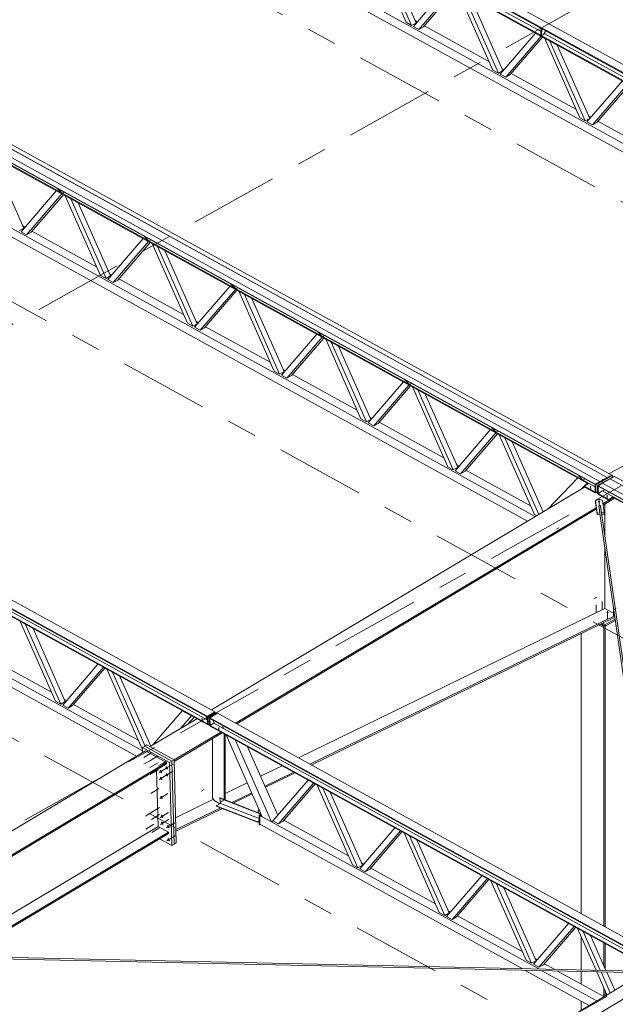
# Model space of a CAD drawing. Header units: millimetres. Extents: x -260 to 160, y -50 to 247.
# Tile 38 of 74: x -25 to -5, y 78 to 112. Entities that reach past the tile are written whole.
import ezdxf

# ---------------------------------------------------------------- set-up
doc = ezdxf.new("R2010")
doc.units = ezdxf.units.MM
for name, pattern in [('XKITLINE00', [0]), ('XKITLINE02', [4, 2, -2]), ('XKITLINE03', [6, 3, -1, 1, -1])]:
    doc.linetypes.add(name, pattern=pattern)
for name, color, linetype, lineweight in [('Element', 2, 'Continuous', 0), ('Spoina', 1, 'Continuous', 0), ('Śruba', 3, 'Continuous', 0)]:
    doc.layers.add(name, color=color, linetype=linetype, lineweight=lineweight)

msp = doc.modelspace()

# ---------------------------------------------------------------- hatches: boundary and pattern name
at = {"layer": 'Śruba'}
for points in [[(-6.021, 95.802), (-6.026, 95.802), (-6.03, 95.803), (-6.034, 95.805), (-6.037, 95.807), (-6.039, 95.81), (-6.041, 95.812), (-6.041, 95.815), (-6.041, 95.818), (-6.04, 95.821), (-6.037, 95.823), (-6.034, 95.825), (-6.031, 95.827), (-6.026, 95.829), (-6.022, 95.83), (-6.017, 95.83), (-6.012, 95.83), (-6.007, 95.829), (-6.003, 95.828), (-5.999, 95.826), (-5.996, 95.824), (-5.993, 95.822), (-5.992, 95.819), (-5.991, 95.816), (-5.992, 95.814), (-5.993, 95.811), (-5.995, 95.808), (-5.998, 95.806), (-6.002, 95.804), (-6.006, 95.803), (-6.011, 95.802), (-6.016, 95.801)], [(-5.463, 95.494), (-5.468, 95.495), (-5.472, 95.496), (-5.476, 95.498), (-5.479, 95.5), (-5.481, 95.502), (-5.483, 95.505), (-5.483, 95.508), (-5.483, 95.511), (-5.482, 95.513), (-5.479, 95.516), (-5.476, 95.518), (-5.473, 95.52), (-5.468, 95.521), (-5.464, 95.522), (-5.459, 95.523), (-5.454, 95.523), (-5.449, 95.522), (-5.445, 95.521), (-5.441, 95.519), (-5.438, 95.517), (-5.435, 95.515), (-5.434, 95.512), (-5.433, 95.509), (-5.434, 95.506), (-5.435, 95.504), (-5.437, 95.501), (-5.44, 95.499), (-5.444, 95.497), (-5.448, 95.495), (-5.453, 95.494), (-5.458, 95.494)], [(-5.736, 95.296), (-5.744, 95.297), (-5.75, 95.299), (-5.756, 95.302), (-5.761, 95.305), (-5.765, 95.309), (-5.767, 95.313), (-5.768, 95.317), (-5.768, 95.322), (-5.766, 95.326), (-5.762, 95.33), (-5.757, 95.334), (-5.751, 95.337), (-5.745, 95.339), (-5.737, 95.34), (-5.73, 95.341), (-5.722, 95.341), (-5.715, 95.34), (-5.708, 95.338), (-5.702, 95.335), (-5.697, 95.332), (-5.693, 95.328), (-5.691, 95.324), (-5.69, 95.32), (-5.69, 95.315), (-5.693, 95.311), (-5.696, 95.307), (-5.701, 95.303), (-5.707, 95.3), (-5.713, 95.298), (-5.721, 95.297), (-5.728, 95.296)], [(-5.454, 91.565), (-5.461, 91.566), (-5.468, 91.568), (-5.474, 91.571), (-5.479, 91.574), (-5.482, 91.578), (-5.484, 91.582), (-5.485, 91.586), (-5.484, 91.591), (-5.482, 91.595), (-5.479, 91.598), (-5.474, 91.602), (-5.468, 91.604), (-5.461, 91.606), (-5.454, 91.608), (-5.446, 91.608), (-5.438, 91.608), (-5.431, 91.606), (-5.424, 91.604), (-5.418, 91.602), (-5.413, 91.598), (-5.41, 91.595), (-5.407, 91.591), (-5.407, 91.586), (-5.407, 91.582), (-5.41, 91.578), (-5.413, 91.574), (-5.418, 91.571), (-5.424, 91.568), (-5.431, 91.566), (-5.438, 91.565), (-5.446, 91.564)], [(-5.211, 91.7), (-5.209, 91.695), (-5.208, 91.691), (-5.208, 91.687), (-5.209, 91.683), (-5.21, 91.68), (-5.211, 91.677), (-5.214, 91.675), (-5.216, 91.674), (-5.22, 91.674), (-5.223, 91.675), (-5.226, 91.677), (-5.23, 91.679), (-5.233, 91.682), (-5.236, 91.686), (-5.239, 91.69), (-5.241, 91.694), (-5.243, 91.699), (-5.243, 91.703), (-5.244, 91.707), (-5.243, 91.711), (-5.242, 91.715), (-5.24, 91.717), (-5.238, 91.719), (-5.235, 91.72), (-5.232, 91.72), (-5.229, 91.719), (-5.225, 91.718), (-5.222, 91.715), (-5.219, 91.712), (-5.216, 91.708), (-5.213, 91.704)], [(-19.09, 87.986), (-19.095, 87.987), (-19.099, 87.988), (-19.103, 87.99), (-19.106, 87.992), (-19.109, 87.994), (-19.11, 87.997), (-19.111, 88), (-19.11, 88.003), (-19.109, 88.005), (-19.107, 88.008), (-19.104, 88.01), (-19.1, 88.012), (-19.096, 88.014), (-19.091, 88.014), (-19.086, 88.015), (-19.081, 88.015), (-19.077, 88.014), (-19.072, 88.013), (-19.068, 88.011), (-19.065, 88.009), (-19.063, 88.007), (-19.061, 88.004), (-19.061, 88.001), (-19.061, 87.998), (-19.063, 87.996), (-19.065, 87.993), (-19.068, 87.991), (-19.072, 87.989), (-19.076, 87.988), (-19.081, 87.987), (-19.085, 87.986)], [(-18.532, 87.679), (-18.537, 87.68), (-18.541, 87.681), (-18.545, 87.683), (-18.548, 87.685), (-18.551, 87.687), (-18.552, 87.69), (-18.553, 87.693), (-18.552, 87.695), (-18.551, 87.698), (-18.549, 87.701), (-18.546, 87.703), (-18.542, 87.705), (-18.538, 87.706), (-18.533, 87.707), (-18.528, 87.708), (-18.523, 87.707), (-18.519, 87.707), (-18.514, 87.706), (-18.51, 87.704), (-18.507, 87.702), (-18.505, 87.699), (-18.503, 87.697), (-18.503, 87.694), (-18.503, 87.691), (-18.505, 87.688), (-18.507, 87.686), (-18.51, 87.684), (-18.514, 87.682), (-18.518, 87.68), (-18.523, 87.679), (-18.527, 87.679)], [(-20.44, 86.245), (-20.436, 86.235), (-20.434, 86.225), (-20.433, 86.216), (-20.433, 86.207), (-20.436, 86.199), (-20.439, 86.194), (-20.444, 86.189), (-20.45, 86.187), (-20.457, 86.187), (-20.465, 86.188), (-20.473, 86.192), (-20.48, 86.197), (-20.488, 86.204), (-20.495, 86.212), (-20.501, 86.222), (-20.507, 86.231), (-20.511, 86.242), (-20.513, 86.252), (-20.514, 86.261), (-20.513, 86.27), (-20.511, 86.277), (-20.508, 86.283), (-20.503, 86.287), (-20.497, 86.29), (-20.49, 86.29), (-20.482, 86.288), (-20.474, 86.285), (-20.466, 86.28), (-20.459, 86.273), (-20.452, 86.264), (-20.445, 86.255)], [(-20.243, 86.367), (-20.24, 86.357), (-20.237, 86.347), (-20.236, 86.338), (-20.237, 86.329), (-20.239, 86.322), (-20.243, 86.316), (-20.247, 86.311), (-20.254, 86.309), (-20.26, 86.309), (-20.268, 86.31), (-20.276, 86.314), (-20.284, 86.319), (-20.292, 86.326), (-20.299, 86.334), (-20.305, 86.344), (-20.31, 86.354), (-20.314, 86.364), (-20.316, 86.374), (-20.317, 86.383), (-20.317, 86.392), (-20.315, 86.399), (-20.311, 86.405), (-20.306, 86.41), (-20.3, 86.412), (-20.293, 86.412), (-20.286, 86.411), (-20.278, 86.407), (-20.27, 86.402), (-20.262, 86.395), (-20.255, 86.387), (-20.249, 86.377)], [(-20.237, 86.133), (-20.233, 86.123), (-20.231, 86.113), (-20.23, 86.104), (-20.23, 86.095), (-20.233, 86.088), (-20.236, 86.082), (-20.241, 86.078), (-20.247, 86.075), (-20.254, 86.075), (-20.262, 86.076), (-20.27, 86.08), (-20.278, 86.085), (-20.285, 86.092), (-20.292, 86.101), (-20.299, 86.11), (-20.304, 86.12), (-20.308, 86.13), (-20.31, 86.14), (-20.311, 86.149), (-20.31, 86.158), (-20.308, 86.165), (-20.305, 86.171), (-20.3, 86.176), (-20.294, 86.178), (-20.287, 86.178), (-20.279, 86.177), (-20.271, 86.173), (-20.263, 86.168), (-20.256, 86.161), (-20.249, 86.153), (-20.242, 86.143)], [(-20.434, 86.011), (-20.43, 86.001), (-20.427, 85.991), (-20.426, 85.982), (-20.427, 85.973), (-20.429, 85.966), (-20.433, 85.96), (-20.438, 85.955), (-20.444, 85.953), (-20.451, 85.953), (-20.458, 85.954), (-20.466, 85.958), (-20.474, 85.963), (-20.482, 85.97), (-20.489, 85.978), (-20.495, 85.988), (-20.5, 85.998), (-20.504, 86.008), (-20.507, 86.018), (-20.508, 86.027), (-20.507, 86.036), (-20.505, 86.043), (-20.501, 86.049), (-20.496, 86.053), (-20.49, 86.056), (-20.483, 86.056), (-20.476, 86.055), (-20.468, 86.051), (-20.46, 86.046), (-20.452, 86.039), (-20.445, 86.03), (-20.439, 86.021)], [(-20.417, 85.374), (-20.413, 85.364), (-20.41, 85.354), (-20.409, 85.344), (-20.41, 85.336), (-20.412, 85.328), (-20.416, 85.322), (-20.421, 85.318), (-20.427, 85.316), (-20.434, 85.315), (-20.441, 85.317), (-20.449, 85.32), (-20.457, 85.326), (-20.465, 85.333), (-20.472, 85.341), (-20.478, 85.35), (-20.483, 85.36), (-20.487, 85.37), (-20.49, 85.38), (-20.491, 85.39), (-20.49, 85.398), (-20.488, 85.406), (-20.484, 85.412), (-20.479, 85.416), (-20.473, 85.418), (-20.466, 85.419), (-20.459, 85.417), (-20.451, 85.414), (-20.443, 85.408), (-20.435, 85.401), (-20.428, 85.393), (-20.422, 85.384)], [(-18.414, 85.235), (-18.412, 85.23), (-18.411, 85.226), (-18.411, 85.222), (-18.412, 85.218), (-18.413, 85.215), (-18.414, 85.212), (-18.417, 85.21), (-18.419, 85.209), (-18.423, 85.209), (-18.426, 85.21), (-18.429, 85.211), (-18.433, 85.214), (-18.436, 85.217), (-18.439, 85.221), (-18.442, 85.225), (-18.444, 85.229), (-18.445, 85.234), (-18.446, 85.238), (-18.447, 85.242), (-18.446, 85.246), (-18.445, 85.249), (-18.443, 85.252), (-18.441, 85.254), (-18.438, 85.255), (-18.435, 85.255), (-18.432, 85.254), (-18.428, 85.252), (-18.425, 85.25), (-18.422, 85.247), (-18.419, 85.243), (-18.416, 85.239)], [(-20.4, 84.736), (-20.396, 84.726), (-20.393, 84.716), (-20.392, 84.707), (-20.393, 84.698), (-20.395, 84.691), (-20.399, 84.685), (-20.403, 84.68), (-20.41, 84.678), (-20.416, 84.678), (-20.424, 84.679), (-20.432, 84.683), (-20.44, 84.688), (-20.448, 84.695), (-20.455, 84.704), (-20.461, 84.713), (-20.466, 84.723), (-20.47, 84.733), (-20.472, 84.743), (-20.473, 84.752), (-20.473, 84.761), (-20.471, 84.768), (-20.467, 84.774), (-20.462, 84.779), (-20.456, 84.781), (-20.449, 84.781), (-20.442, 84.78), (-20.434, 84.776), (-20.426, 84.771), (-20.418, 84.764), (-20.411, 84.756), (-20.405, 84.746)], [(-20.393, 84.503), (-20.389, 84.492), (-20.387, 84.482), (-20.386, 84.473), (-20.387, 84.464), (-20.389, 84.457), (-20.392, 84.451), (-20.397, 84.447), (-20.403, 84.444), (-20.41, 84.444), (-20.418, 84.446), (-20.426, 84.449), (-20.434, 84.454), (-20.441, 84.461), (-20.448, 84.47), (-20.455, 84.479), (-20.46, 84.489), (-20.464, 84.499), (-20.466, 84.509), (-20.467, 84.518), (-20.466, 84.527), (-20.464, 84.535), (-20.461, 84.54), (-20.456, 84.545), (-20.45, 84.547), (-20.443, 84.547), (-20.435, 84.546), (-20.427, 84.542), (-20.419, 84.537), (-20.412, 84.53), (-20.405, 84.522), (-20.398, 84.512)], [(-17.126, 84.73), (-17.124, 84.726), (-17.123, 84.721), (-17.123, 84.717), (-17.123, 84.713), (-17.124, 84.71), (-17.126, 84.707), (-17.128, 84.706), (-17.131, 84.705), (-17.134, 84.704), (-17.138, 84.705), (-17.141, 84.707), (-17.145, 84.709), (-17.148, 84.712), (-17.151, 84.716), (-17.154, 84.72), (-17.156, 84.725), (-17.157, 84.729), (-17.158, 84.733), (-17.158, 84.738), (-17.158, 84.742), (-17.157, 84.745), (-17.155, 84.747), (-17.153, 84.749), (-17.15, 84.75), (-17.147, 84.75), (-17.144, 84.75), (-17.14, 84.748), (-17.137, 84.745), (-17.133, 84.742), (-17.13, 84.739), (-17.128, 84.735)], [(-20.19, 84.391), (-20.186, 84.381), (-20.184, 84.371), (-20.183, 84.361), (-20.184, 84.352), (-20.186, 84.345), (-20.189, 84.339), (-20.194, 84.335), (-20.2, 84.332), (-20.207, 84.332), (-20.215, 84.334), (-20.223, 84.337), (-20.231, 84.343), (-20.238, 84.35), (-20.245, 84.358), (-20.252, 84.367), (-20.257, 84.377), (-20.261, 84.387), (-20.263, 84.397), (-20.264, 84.407), (-20.264, 84.415), (-20.261, 84.423), (-20.258, 84.429), (-20.253, 84.433), (-20.247, 84.435), (-20.24, 84.436), (-20.232, 84.434), (-20.224, 84.43), (-20.217, 84.425), (-20.209, 84.418), (-20.202, 84.41), (-20.196, 84.401)], [(-20.179, 83.952), (-20.175, 83.942), (-20.172, 83.932), (-20.171, 83.922), (-20.172, 83.914), (-20.174, 83.906), (-20.178, 83.9), (-20.183, 83.896), (-20.189, 83.894), (-20.195, 83.894), (-20.203, 83.895), (-20.211, 83.899), (-20.219, 83.904), (-20.227, 83.911), (-20.234, 83.919), (-20.24, 83.928), (-20.245, 83.938), (-20.249, 83.949), (-20.251, 83.959), (-20.252, 83.968), (-20.252, 83.977), (-20.25, 83.984), (-20.246, 83.99), (-20.241, 83.994), (-20.235, 83.997), (-20.228, 83.997), (-20.221, 83.995), (-20.213, 83.992), (-20.205, 83.986), (-20.197, 83.98), (-20.19, 83.971), (-20.184, 83.962)]]:
    msp.add_hatch(color=256, dxfattribs=at).paths.add_polyline_path(points, flags=17)

# ---------------------------------------------------------------- linework, layer by layer
at = {"layer": 'Element', "linetype": 'XKITLINE00', "lineweight": 0}
for p, q in [((-22.845, 119.598), (7.5, 102.886)), ((-22.844, 119.622), (7.501, 102.91)), ((-22.593, 119.754), (7.752, 103.042)), ((7.493, 102.621), (-22.852, 119.333)), ((7.494, 102.645), (-22.851, 119.357)), ((-22.732, 119.42), (-7.684, 111.132)), ((-21.176, 116.023), (4.911, 101.656)), ((-20.789, 116.107), (5.187, 101.801)), ((-12.224, 111.446), (-13.413, 114.135)), ((-12.04, 111.344), (-13.229, 114.034)), ((-12.98, 113.897), (-11.889, 111.428)), ((-36.052, 112.704), (-5.707, 95.992)), ((-5.707, 95.992), (-36.052, 112.704)), ((-35.801, 112.845), (-5.456, 96.133)), ((-35.8, 112.845), (-5.455, 96.133)), ((-35.65, 112.924), (-5.304, 96.212)), ((-11.978, 111.31), (-10.789, 112.69)), ((-36.203, 112.614), (-5.858, 95.902)), ((-36.203, 112.602), (-5.858, 95.89)), ((-11.794, 111.209), (-10.605, 112.588)), ((-10.552, 112.559), (-11.643, 111.293)), ((-9.304, 109.837), (-10.493, 112.527)), ((-9.119, 109.736), (-10.309, 112.425)), ((-35.693, 112.245), (-6.069, 95.93)), ((-35.692, 112.221), (-6.09, 95.918)), ((-10.06, 112.288), (-8.969, 109.82)), ((-12.04, 111.344), (-12.224, 111.446)), ((-11.889, 111.428), (-12.04, 111.344)), ((-11.921, 111.502), (-11.848, 111.462)), ((-11.61, 111.331), (-9.435, 110.133)), ((-11.794, 111.209), (-11.978, 111.31)), ((-11.643, 111.293), (-11.794, 111.209)), ((-9.058, 109.702), (-7.869, 111.082)), ((-7.681, 111.247), (-7.687, 111.009)), ((-7.687, 111.009), (-7.667, 110.998)), ((-7.661, 111.236), (-7.681, 111.247)), ((-7.681, 111.247), (-7.681, 111.247)), ((-7.661, 111.236), (-7.667, 110.998)), ((-7.667, 110.998), (-7.599, 111.033)), ((-7.661, 111.236), (-7.661, 111.236)), ((-7.599, 111.033), (-7.547, 111.12)), ((-7.576, 111.073), (7.497, 102.771)), ((-7.547, 111.12), (-7.546, 111.173)), ((-8.874, 109.6), (-7.685, 110.98)), ((-7.632, 110.951), (-8.723, 109.685)), ((-6.384, 108.229), (-7.573, 110.919)), ((-6.199, 108.127), (-7.389, 110.817)), ((-7.14, 110.68), (-6.048, 108.212)), ((-9.119, 109.736), (-9.304, 109.837)), ((-8.969, 109.82), (-9.119, 109.736)), ((-8.874, 109.6), (-9.058, 109.702)), ((-9.001, 109.894), (-8.928, 109.853)), ((-8.723, 109.685), (-8.874, 109.6)), ((-8.69, 109.723), (-6.514, 108.524)), ((-6.138, 108.094), (-4.949, 109.473)), ((-5.954, 107.992), (-4.764, 109.372)), ((-4.711, 109.343), (-5.803, 108.077)), ((-34.376, 109.113), (-8.139, 94.663)), ((-33.995, 109.201), (-7.88, 94.818)), ((-6.199, 108.127), (-6.384, 108.229)), ((-6.048, 108.212), (-6.199, 108.127)), ((-5.954, 107.992), (-6.138, 108.094)), ((-6.081, 108.286), (-6.007, 108.245)), ((-5.803, 108.077), (-5.954, 107.992)), ((-5.77, 108.115), (-3.594, 106.916)), ((-26.178, 106.981), (-25.089, 104.519)), ((-25.179, 104.401), (-23.992, 105.777)), ((-23.946, 105.852), (-23.956, 105.857)), ((-23.805, 105.698), (-23.956, 105.857)), ((-23.795, 105.692), (-23.946, 105.852)), ((-23.795, 105.692), (-23.805, 105.698)), ((-23.726, 105.731), (-23.795, 105.692)), ((-24.994, 104.299), (-23.808, 105.676)), ((-23.755, 105.647), (-24.843, 104.384)), ((-22.504, 102.928), (-23.691, 105.611)), ((-22.32, 102.826), (-23.506, 105.51)), ((-23.257, 105.373), (-22.169, 102.911)), ((-18.915, 88.096), (-49.26, 104.809)), ((-18.914, 88.073), (-49.259, 104.785)), ((-49.009, 104.959), (-18.663, 88.246)), ((-18.908, 87.839), (-49.253, 104.551)), ((-18.907, 87.816), (-49.252, 104.528)), ((-25.089, 104.519), (-25.24, 104.435)), ((-24.994, 104.299), (-25.179, 104.401)), ((-25.122, 104.593), (-25.048, 104.552)), ((-24.843, 104.384), (-24.994, 104.299)), ((-24.811, 104.422), (-22.635, 103.223)), ((-22.258, 102.793), (-21.072, 104.169)), ((-22.074, 102.691), (-20.888, 104.067)), ((-20.835, 104.038), (-21.923, 102.776)), ((-21.025, 104.243), (-21.035, 104.249)), ((-20.885, 104.09), (-21.035, 104.249)), ((-20.874, 104.084), (-21.025, 104.243)), ((-20.874, 104.084), (-20.885, 104.09)), ((-20.806, 104.123), (-20.874, 104.084)), ((-19.584, 101.32), (-20.77, 104.003)), ((-19.4, 101.218), (-20.586, 103.901)), ((-20.337, 103.764), (-19.249, 101.303)), ((-22.32, 102.826), (-22.504, 102.928)), ((-22.169, 102.911), (-22.32, 102.826)), ((-22.074, 102.691), (-22.258, 102.793)), ((-22.202, 102.985), (-22.128, 102.944)), ((-21.923, 102.776), (-22.074, 102.691)), ((-21.891, 102.813), (-19.715, 101.615)), ((-5.396, 96.262), (7.133, 102.819)), ((-19.338, 101.184), (-18.152, 102.561)), ((-19.154, 101.083), (-17.967, 102.459)), ((-17.915, 102.43), (-19.003, 101.167)), ((-18.105, 102.635), (-18.115, 102.641)), ((-17.964, 102.481), (-18.115, 102.641)), ((-17.954, 102.476), (-18.105, 102.635)), ((-17.954, 102.476), (-17.964, 102.481)), ((-17.886, 102.514), (-17.954, 102.476)), ((-16.664, 99.711), (-17.85, 102.395)), ((-16.479, 99.61), (-17.666, 102.293)), ((-17.417, 102.156), (-16.329, 99.694)), ((-47.576, 101.227), (-21.294, 86.752)), ((-47.21, 101.322), (-21.092, 86.937)), ((-19.4, 101.218), (-19.584, 101.32)), ((-19.249, 101.303), (-19.4, 101.218)), ((-19.154, 101.083), (-19.338, 101.184)), ((-19.281, 101.376), (-19.208, 101.336)), ((-19.003, 101.167), (-19.154, 101.083)), ((-18.97, 101.205), (-16.794, 100.007)), ((-16.418, 99.576), (-15.232, 100.952)), ((-16.234, 99.475), (-15.047, 100.851)), ((-14.994, 100.822), (-16.083, 99.559)), ((-15.185, 101.027), (-15.195, 101.032)), ((-15.044, 100.873), (-15.195, 101.032)), ((-15.034, 100.867), (-15.185, 101.027)), ((-15.034, 100.867), (-15.044, 100.873)), ((-14.965, 100.906), (-15.034, 100.867)), ((-13.744, 98.103), (-14.93, 100.786)), ((-13.559, 98.002), (-14.746, 100.685)), ((-14.497, 100.548), (-13.408, 98.086)), ((-16.361, 99.768), (-16.287, 99.728)), ((-16.479, 99.61), (-16.664, 99.711)), ((-16.329, 99.694), (-16.479, 99.61)), ((-16.234, 99.475), (-16.418, 99.576)), ((-16.083, 99.559), (-16.234, 99.475)), ((-16.05, 99.597), (-13.874, 98.399)), ((-12.265, 99.419), (-12.275, 99.424)), ((-12.124, 99.265), (-12.275, 99.424)), ((-12.114, 99.259), (-12.265, 99.419)), ((-13.498, 97.968), (-12.311, 99.344)), ((-13.314, 97.866), (-12.127, 99.243)), ((-12.074, 99.214), (-13.163, 97.951)), ((-12.114, 99.259), (-12.124, 99.265)), ((-12.045, 99.298), (-12.114, 99.259)), ((-10.823, 96.495), (-12.01, 99.178)), ((-10.639, 96.393), (-11.826, 99.077)), ((-11.577, 98.94), (-10.488, 96.478)), ((-13.559, 98.002), (-13.744, 98.103)), ((-13.408, 98.086), (-13.559, 98.002)), ((-13.441, 98.16), (-13.367, 98.119)), ((-13.314, 97.866), (-13.498, 97.968)), ((-13.163, 97.951), (-13.314, 97.866)), ((-13.13, 97.989), (-10.954, 96.79)), ((-10.578, 96.36), (-9.391, 97.736)), ((-9.344, 97.81), (-9.355, 97.816)), ((-9.204, 97.656), (-9.355, 97.816)), ((-9.194, 97.651), (-9.344, 97.81)), ((-10.393, 96.258), (-9.207, 97.634)), ((-9.154, 97.605), (-10.242, 96.343)), ((-9.194, 97.651), (-9.204, 97.656)), ((-9.125, 97.689), (-9.194, 97.651)), ((-7.903, 94.887), (-9.09, 97.57)), ((-7.764, 94.887), (-8.905, 97.468)), ((-7.615, 94.976), (-8.656, 97.331)), ((-10.639, 96.393), (-10.823, 96.495)), ((-10.488, 96.478), (-10.639, 96.393)), ((-10.521, 96.552), (-10.447, 96.511)), ((-33.977, 96.276), (-18.912, 87.978)), ((-10.393, 96.258), (-10.578, 96.36)), ((-10.242, 96.343), (-10.393, 96.258)), ((-10.21, 96.38), (-8.034, 95.182)), ((-7.46, 95.069), (-6.451, 96.117)), ((-6.136, 95.943), (-6.451, 96.117)), ((-6.424, 96.202), (-6.434, 96.208)), ((-6.284, 96.048), (-6.434, 96.208)), ((-6.274, 96.043), (-6.424, 96.202)), ((-6.205, 96.081), (-6.274, 96.043)), ((-5.858, 95.898), (-5.305, 96.208)), ((-5.284, 96.197), (-5.838, 95.887)), ((-5.787, 95.859), (-5.234, 96.169)), ((-5.456, 96.133), (-5.707, 95.992)), ((-5.616, 95.942), (-5.364, 96.083)), ((-5.456, 96.124), (-5.456, 96.133)), ((-5.455, 96.133), (-5.304, 96.212)), ((-5.455, 96.124), (-5.455, 96.133)), ((-5.364, 96.083), (-5.213, 96.162)), ((-5.364, 96.082), (-5.364, 96.083)), ((-5.364, 96.083), (24.981, 79.37)), ((-5.364, 96.083), (24.981, 79.37)), ((-5.305, 96.208), (-5.284, 96.197)), ((-5.304, 96.212), (-5.304, 96.208)), ((-5.284, 96.141), (-5.284, 96.197)), ((-5.234, 96.169), (-5.216, 96.16)), ((-5.213, 96.162), (25.132, 79.449)), ((-18.775, 88.308), (-6.218, 95.811)), ((-6.324, 95.748), (-6.136, 95.943)), ((-6.274, 96.043), (-6.284, 96.048)), ((-6.068, 95.931), (-6.219, 95.84)), ((-5.858, 95.642), (-6.219, 95.84)), ((-6.219, 95.84), (-6.218, 95.811)), ((-6.218, 95.811), (-5.858, 95.613)), ((-6.068, 95.931), (-5.858, 95.815)), ((-5.858, 95.902), (-5.707, 95.992)), ((-5.858, 95.89), (-5.858, 95.902)), ((-5.858, 95.631), (-5.858, 95.898)), ((-5.838, 95.887), (-5.858, 95.898)), ((-5.838, 95.62), (-5.838, 95.887)), ((-5.787, 95.592), (-5.787, 95.859)), ((-5.787, 95.859), (-5.767, 95.848)), ((-5.767, 95.851), (-5.616, 95.941)), ((-5.767, 95.851), (-5.766, 95.84)), ((-5.767, 95.851), (24.578, 79.139)), ((-5.766, 95.592), (-5.766, 95.842)), ((-5.766, 95.84), (24.579, 79.127)), ((-5.707, 95.992), (-5.707, 95.983)), ((-5.707, 95.983), (-5.707, 95.992)), ((24.73, 79.229), (-5.616, 95.942)), ((-5.616, 95.942), (-5.616, 95.941)), ((-5.616, 95.941), (24.729, 79.229)), ((-5.858, 95.642), (-5.858, 95.643)), ((-5.858, 95.613), (-5.858, 95.642)), ((-5.838, 95.62), (-5.858, 95.631)), ((-5.858, 95.613), (-5.842, 95.622)), ((-5.787, 95.648), (-5.838, 95.62)), ((-5.787, 95.592), (-5.767, 95.581)), ((-5.767, 95.592), (-5.616, 95.682)), ((-5.767, 95.592), (-5.766, 95.563)), ((-5.767, 95.592), (-5.407, 95.393)), ((-5.766, 95.563), (-5.406, 95.364)), ((-5.616, 95.682), (-5.256, 95.484)), ((-5.615, 95.681), (-5.547, 95.719)), ((-5.6, 95.248), (-5.252, 95.456)), ((-5.594, 95.204), (-5.211, 95.434)), ((-5.407, 95.393), (-5.256, 95.484)), ((-5.255, 95.454), (-5.406, 95.364)), ((-5.256, 95.484), (-5.255, 95.454)), ((-5.256, 95.482), (9.415, 87.402)), ((-5.255, 95.458), (9.42, 87.376)), ((-17.964, 87.861), (-5.824, 95.115)), ((-5.851, 95.341), (-5.786, 95.387)), ((-5.85, 95.295), (-5.851, 95.341)), ((-5.792, 94.934), (-5.851, 95.341)), ((-5.85, 95.295), (-5.791, 94.887)), ((-5.786, 95.387), (-5.693, 95.393)), ((-5.682, 95.188), (-5.738, 95.184)), ((-5.738, 95.184), (-5.703, 94.94)), ((-5.734, 95.173), (-5.736, 95.167)), ((-5.724, 95.182), (-5.734, 95.173)), ((-5.709, 95.186), (-5.724, 95.182)), ((-5.695, 95.184), (-5.709, 95.186)), ((-5.685, 95.175), (-5.695, 95.184)), ((-5.693, 95.393), (-5.616, 95.357)), ((-5.681, 95.164), (-5.685, 95.175)), ((-5.681, 95.164), (-5.682, 95.188)), ((-5.646, 94.943), (-5.682, 95.188)), ((-3.497, 79.971), (-5.681, 95.164)), ((-5.616, 95.357), (-5.557, 94.949)), ((-5.54, 94.187), (-5.54, 95.236)), ((-5.406, 95.364), (-5.407, 95.393)), ((-17.922, 87.838), (-5.817, 95.071)), ((-7.832, 94.847), (-7.903, 94.887)), ((-5.703, 94.94), (-5.792, 94.934)), ((-5.791, 94.887), (-5.792, 94.934)), ((-5.791, 94.887), (-5.702, 94.893)), ((-5.702, 94.893), (-5.703, 94.94)), ((-3.589, 80.212), (-5.703, 94.917)), ((-5.557, 94.949), (-5.646, 94.943)), ((-5.646, 94.919), (-5.646, 94.943)), ((-5.643, 94.897), (-5.556, 94.902)), ((-5.556, 94.902), (-5.557, 94.949)), ((-5.54, 91.722), (-5.54, 93.788)), ((-15.849, 86.696), (-5.54, 91.722)), ((-15.458, 86.481), (-5.208, 91.478)), ((-5.54, 91.722), (-5.218, 91.544)), ((-24.024, 88.608), (-25.208, 91.286)), ((-23.84, 88.507), (-25.024, 91.184)), ((-15.413, 86.456), (-5.202, 91.434)), ((-5.686, 91.198), (-5.57, 91.134)), ((-5.664, 91.208), (-5.524, 91.131)), ((-5.619, 91.231), (-5.524, 91.179)), ((-5.57, 91.134), (-5.55, 91.145)), ((-5.57, 81.035), (-5.57, 91.134)), ((-5.528, 81.012), (-5.528, 91.134)), ((-5.524, 91.179), (-5.192, 91.365)), ((-5.524, 91.131), (-5.186, 91.321)), ((-5.524, 91.179), (-5.524, 91.131)), ((-5.218, 91.426), (-5.2, 91.416)), ((-24.775, 91.047), (-23.689, 88.591)), ((-6.331, 81.454), (-6.331, 90.883)), ((-26.331, 90.102), (-24.155, 88.904)), ((-23.778, 88.473), (-22.594, 89.846)), ((-23.594, 88.371), (-22.41, 89.745)), ((-22.357, 89.716), (-23.443, 88.456)), ((-21.104, 87), (-22.288, 89.677)), ((-21.006, 87.094), (-22.103, 89.576)), ((-20.815, 87.089), (-21.855, 89.439)), ((-23.84, 88.507), (-24.024, 88.608)), ((-23.689, 88.591), (-23.84, 88.507)), ((-23.594, 88.371), (-23.778, 88.473)), ((-23.721, 88.665), (-23.648, 88.624)), ((-23.41, 88.494), (-21.234, 87.295)), ((-23.443, 88.456), (-23.594, 88.371)), ((-19.753, 88.281), (-20.745, 87.131)), ((-19.753, 88.282), (-19.753, 88.281)), ((-19.753, 88.281), (-19.446, 88.112)), ((-18.663, 88.246), (-18.915, 88.096)), ((-18.915, 88.087), (-18.663, 88.238)), ((-18.643, 88.227), (-18.894, 88.076)), ((-18.844, 88.048), (-18.592, 88.199)), ((-18.823, 88.046), (-18.572, 88.196)), ((-18.663, 88.238), (-18.663, 88.246)), ((-18.663, 88.238), (-18.643, 88.227)), ((-18.641, 88.169), (-18.643, 88.227)), ((-18.592, 88.199), (-18.58, 88.192)), ((-18.572, 88.196), (11.773, 71.484)), ((-20.84, 87.074), (-19.267, 88.014)), ((-19.446, 88.112), (-19.81, 87.69)), ((-19.542, 87.85), (-19.358, 88.064)), ((-19.446, 88.112), (-19.446, 88.112)), ((-18.915, 88.096), (-18.914, 88.073)), ((-18.907, 87.824), (-18.915, 88.087)), ((-18.894, 88.076), (-18.915, 88.087)), ((-18.907, 87.816), (-18.908, 87.839)), ((-18.887, 87.813), (-18.907, 87.824)), ((-18.9, 87.82), (-18.907, 87.816)), ((-18.887, 87.813), (-18.894, 88.076)), ((-18.838, 87.843), (-18.887, 87.813)), ((-18.836, 87.785), (-18.844, 88.048)), ((-18.844, 88.048), (-18.823, 88.037)), ((11.522, 71.334), (-18.823, 88.046)), ((-18.823, 88.046), (-18.823, 88.023)), ((-18.816, 87.774), (-18.823, 88.037)), ((11.522, 71.31), (-18.823, 88.023)), ((-18.697, 87.86), (-18.816, 87.789)), ((-18.7, 87.955), (-18.697, 87.86)), ((-18.697, 87.86), (-3.656, 79.577)), ((-20.031, 86.626), (-18.456, 87.567)), ((-20.029, 86.579), (-18.414, 87.544)), ((-18.836, 87.785), (-18.816, 87.774)), ((11.529, 71.076), (-18.816, 87.789)), ((-18.816, 87.789), (-18.816, 87.765)), ((11.529, 71.053), (-18.816, 87.765)), ((-18.344, 85.296), (-18.344, 87.505)), ((-18.313, 85.284), (-18.313, 87.489)), ((-18.277, 87.469), (-18.278, 87.468)), ((-18.278, 87.468), (-17.97, 87.299)), ((-18.278, 87.468), (-17.061, 84.717)), ((-21.019, 87.087), (-20.944, 87.132)), ((-20.944, 87.132), (-20.031, 86.629)), ((-18.734, 87.353), (-18.734, 85.351)), ((-17.97, 87.299), (-16.753, 84.548)), ((-17.97, 87.299), (-17.97, 87.299)), ((-31.925, 80.398), (-20.992, 86.933)), ((-21.093, 86.994), (-21.104, 87)), ((-21.019, 87.087), (-21.095, 87.041)), ((-21.095, 87.041), (-20.182, 86.539)), ((-21.095, 87.041), (-21.09, 86.874)), ((-21.019, 87.087), (-20.106, 86.584)), ((-21.019, 87.087), (-20.106, 86.584)), ((-20.992, 86.933), (-20.282, 86.542)), ((-16.537, 84.769), (-17.556, 87.071)), ((-30.956, 80.161), (-20.282, 86.542)), ((-30.88, 80.16), (-20.28, 86.495)), ((-20.28, 86.495), (-20.282, 86.542)), ((-20.182, 86.539), (-20.106, 86.584)), ((-20.106, 83.743), (-20.182, 86.539)), ((-20.106, 86.584), (-20.031, 86.629)), ((-20.031, 83.788), (-20.106, 86.584)), ((-20.106, 86.584), (-20.031, 83.788)), ((-20.031, 86.629), (-19.956, 83.833)), ((-20.566, 84.388), (-20.617, 86.293)), ((-17.117, 86.078), (-16.393, 86.431)), ((-16.969, 85.745), (-16.003, 86.216)), ((-16.952, 85.706), (-15.957, 86.191)), ((-18.313, 85.495), (-17.566, 85.859)), ((-16.703, 84.576), (-15.519, 85.95)), ((-16.519, 84.475), (-15.335, 85.848)), ((-15.282, 85.819), (-16.368, 84.559)), ((-18.092, 85.197), (-17.419, 85.526)), ((-18.038, 85.176), (-17.401, 85.487)), ((-14.029, 83.103), (-15.213, 85.781)), ((-13.844, 83.002), (-15.028, 85.679)), ((-14.779, 85.542), (-13.693, 83.086)), ((-19.978, 84.683), (-18.707, 85.303)), ((-18.734, 85.351), (-18.683, 85.264)), ((-18.683, 85.264), (-18.489, 85.156)), ((-18.47, 85.167), (-18.613, 85.087)), ((-18.482, 85.35), (-18.489, 85.346)), ((-18.489, 85.346), (-17.114, 84.807)), ((-18.489, 85.346), (-18.47, 85.167)), ((-18.482, 85.35), (-17.107, 84.811)), ((-18.47, 85.167), (-17.168, 84.657)), ((-19.968, 84.283), (-18.46, 85.018)), ((-19.966, 84.236), (-18.406, 84.997)), ((-17.225, 84.543), (-18.613, 85.087)), ((-18.613, 85.087), (-18.612, 85.077)), ((-17.223, 84.533), (-18.612, 85.077)), ((-17.197, 84.93), (-17.166, 84.947)), ((-17.142, 84.9), (-17.197, 84.93)), ((-17.197, 84.93), (-17.197, 84.846)), ((-17.168, 84.777), (-17.103, 84.813)), ((-17.166, 84.947), (-17.161, 84.944)), ((-17.225, 84.543), (-17.168, 84.575)), ((-17.223, 84.533), (-17.225, 84.543)), ((-17.168, 84.565), (-17.223, 84.533)), ((-17.168, 84.45), (-17.168, 84.777)), ((-17.168, 84.777), (-17.152, 84.769)), ((-17.152, 84.769), (-17.097, 84.799)), ((-17.152, 84.769), (-17.152, 84.442)), ((-17.092, 84.788), (-17.14, 84.761)), ((-17.14, 84.761), (-17.061, 84.717)), ((-17.14, 84.761), (-17.14, 84.464)), ((-16.753, 84.548), (-17.061, 84.717)), ((-16.773, 84.559), (-7.761, 79.596)), ((-16.753, 84.548), (-16.703, 84.576)), ((-16.519, 84.475), (-16.703, 84.576)), ((-16.368, 84.559), (-16.519, 84.475)), ((-16.335, 84.597), (-14.159, 83.399)), ((-27.861, 80.029), (-20.566, 84.388)), ((-27.217, 80.015), (-20.219, 84.197)), ((-27.14, 80.013), (-20.217, 84.15)), ((-20.566, 84.388), (-20.219, 84.197)), ((-20.219, 84.197), (-20.217, 84.15)), ((-17.152, 84.442), (-17.168, 84.45)), ((-17.152, 84.442), (-17.126, 84.456)), ((-17.14, 84.464), (-8.322, 79.608)), ((-13.783, 82.968), (-12.599, 84.341)), ((-13.599, 82.866), (-12.415, 84.24)), ((-12.362, 84.211), (-13.448, 82.951)), ((-11.109, 81.495), (-12.293, 84.173)), ((-20.518, 83.97), (-20.106, 83.743)), ((-20.031, 83.788), (-19.956, 83.833)), ((-10.924, 81.393), (-12.108, 84.071)), ((-11.859, 83.934), (-10.773, 81.478)), ((-20.106, 83.743), (-20.031, 83.788)), ((-13.726, 83.16), (-13.652, 83.12)), ((-13.844, 83.002), (-14.029, 83.103)), ((-13.693, 83.086), (-13.844, 83.002)), ((-13.599, 82.866), (-13.783, 82.968)), ((-13.448, 82.951), (-13.599, 82.866)), ((-13.415, 82.989), (-11.239, 81.79)), ((-10.863, 81.36), (-9.679, 82.733)), ((-10.678, 81.258), (-9.494, 82.632)), ((-9.442, 82.603), (-10.528, 81.343)), ((-8.188, 79.887), (-9.372, 82.564)), ((-8.004, 79.785), (-9.188, 82.463)), ((-8.939, 82.326), (-7.853, 79.87)), ((-10.806, 81.552), (-10.732, 81.511)), ((-10.924, 81.393), (-11.109, 81.495)), ((-10.773, 81.478), (-10.924, 81.393)), ((-10.678, 81.258), (-10.863, 81.36)), ((-10.528, 81.343), (-10.678, 81.258)), ((-10.495, 81.381), (-8.319, 80.182)), ((-7.943, 79.751), (-6.759, 81.125)), ((-7.758, 79.65), (-6.574, 81.023)), ((-6.521, 80.994), (-7.607, 79.734)), ((-5.832, 79.554), (-6.452, 80.956)), ((-5.691, 79.551), (-6.268, 80.855)), ((-6.331, 79.565), (-6.331, 80.682)), ((-5.501, 79.547), (-6.019, 80.717)), ((-5.57, 79.702), (-5.57, 80.47)), ((-5.528, 79.608), (-5.528, 80.447)), ((-31.075, 80.098), (-4.282, 79.521)), ((-30.649, 80.032), (-4.716, 79.473)), ((-8.004, 79.785), (-8.188, 79.887)), ((-7.853, 79.87), (-8.004, 79.785)), ((-7.886, 79.944), (-7.812, 79.903)), ((-16.513, 72.129), (-4.137, 79.519)), ((-8.214, 79.548), (-6.068, 78.366)), ((-7.758, 79.65), (-7.943, 79.751)), ((-7.607, 79.734), (-7.758, 79.65)), ((-7.653, 79.536), (-5.809, 78.521)), ((-7.575, 79.772), (-7.233, 79.584)), ((-7.125, 79.525), (-5.566, 78.666)), ((-3.731, 79.296), (-16.107, 71.906)), ((-6.331, 79.087), (-6.331, 79.508)), ((-5.466, 78.726), (-5.807, 79.496)), ((-5.356, 78.792), (-5.666, 79.493)), ((-5.207, 78.881), (-5.476, 79.489)), ((-5.57, 78.668), (-5.57, 78.961)), ((-5.528, 78.688), (-5.528, 78.867)), ((-6.331, 78.209), (-6.331, 78.511))]:
    msp.add_line(p, q, dxfattribs=at)
at = {"layer": 'Spoina', "linetype": 'XKITLINE03', "lineweight": 0}
for p, q in [((-155.656, 188.402), (102.04, 46.478)), ((-168.856, 181.004), (88.84, 39.08)), ((-182.056, 173.606), (75.64, 31.682)), ((-113.546, 51.918), (11.165, 121.811)), ((-98.328, 43.536), (26.383, 113.43)), ((-83.109, 35.155), (41.602, 105.048))]:
    msp.add_line(p, q, dxfattribs=at)
at = {"layer": 'Śruba', "linetype": 'XKITLINE00', "lineweight": 0}
for p, q in [((-6.014, 95.712), (-6.017, 95.843)), ((-5.456, 95.405), (-5.459, 95.536)), ((-5.73, 95.359), (-5.725, 95.184)), ((-5.446, 91.634), (-5.446, 91.367)), ((-5.152, 91.739), (-5.252, 91.682)), ((-19.083, 87.9), (-19.087, 88.031)), ((-18.525, 87.592), (-18.529, 87.724)), ((-20.063, 86.488), (-20.34, 86.323)), ((-20.26, 86.366), (-20.536, 86.201)), ((-20.057, 86.254), (-20.333, 86.089)), ((-20.253, 86.132), (-20.53, 85.967)), ((-20.236, 85.495), (-20.513, 85.329)), ((-18.459, 85.215), (-18.359, 85.271)), ((-20.219, 84.857), (-20.496, 84.692)), ((-20.213, 84.623), (-20.489, 84.458)), ((-20.01, 84.511), (-20.286, 84.346)), ((-17.078, 84.763), (-17.166, 84.713)), ((-19.998, 84.073), (-20.275, 83.908))]:
    msp.add_line(p, q, dxfattribs=at)
at = {"layer": 'Śruba', "linetype": 'XKITLINE02', "lineweight": 0}
for p, q in [((-5.616, 95.935), (-5.612, 96.071)), ((-7.162, 94.39), (-7.087, 94.432)), ((-5.811, 92.102), (-5.912, 92.046)), ((-5.826, 91.844), (-5.826, 91.577)), ((-5.625, 91.957), (-5.625, 91.689)), ((-5.245, 91.747), (-5.245, 91.48)), ((-18.942, 87.984), (-18.946, 88.115)), ((-18.384, 87.676), (-18.388, 87.808)), ((-20.773, 86.879), (-21.05, 86.714)), ((-20.767, 86.645), (-21.043, 86.48)), ((-20.57, 86.767), (-20.847, 86.602)), ((-20.564, 86.534), (-20.841, 86.368)), ((-20.266, 86.6), (-20.543, 86.435)), ((-20.314, 86.545), (-20.402, 86.495)), ((-20.558, 86.3), (-20.834, 86.135)), ((-20.541, 85.662), (-20.817, 85.497)), ((-19.119, 85.578), (-19.018, 85.634)), ((-20.72, 84.903), (-20.997, 84.737)), ((-20.524, 85.025), (-20.8, 84.86)), ((-20.517, 84.791), (-20.794, 84.626)), ((-20.708, 84.464), (-20.985, 84.299)), ((-20.505, 84.352), (-20.782, 84.187)), ((-20.201, 84.185), (-20.478, 84.019))]:
    msp.add_line(p, q, dxfattribs=at)

doc.saveas('drawing.dxf')
